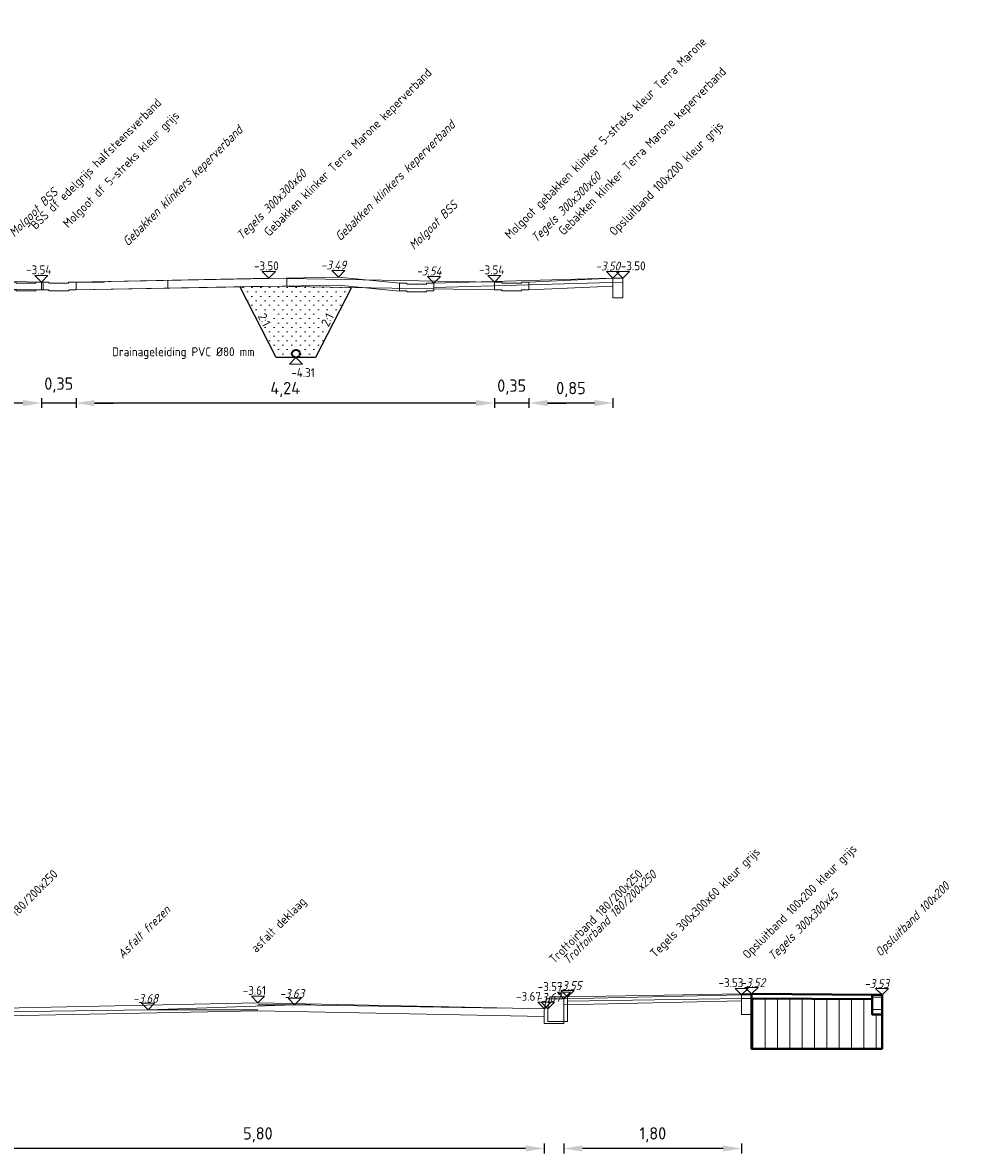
# Model space of a CAD drawing. Header units: metres. Extents: x 162359 to 162848, y 502589 to 502892.
# Tile 26 of 49: x 162827 to 162836, y 502697 to 502708. Entities that reach past the tile are written whole.
import ezdxf

# ---------------------------------------------------------------- set-up
doc = ezdxf.new("R2010")
doc.units = ezdxf.units.M
doc.linetypes.add('DGN2', pattern=[10.152526, 5.076263, -5.076263])
for name, color, linetype, lineweight in [('DD-LIJNDIKTE25', 7, 'Continuous', 13), ('N-BH-GW-GROND_ZAND_CUNETZAND-WERK-A', 7, 'Continuous', 40), ('N-WB-TEKST18', 7, 'Continuous', 13), ('N-WE-GW-GROND_ZAND_DRAINEERZAND-AD-200', 7, 'Continuous', 18), ('N-WE-GW-OPHOGING-WERK-A-50', 92, 'Continuous', 18), ('V-BH-VH-KANTOPSLUITING_TROTTOIRBAND-SD', 6, 'Continuous', 30), ('V-WB-VERHARDING-MATERIAALGRENS', 6, 'DGN2', 0), ('X-XX-AL-DETAIL1-GD', 7, 'Continuous', 25), ('X-XX-AL-M', 7, 'Continuous', 18), ('X-XX-AL-T18', 10, 'Continuous', 18)]:
    doc.layers.add(name, color=color, linetype=linetype, lineweight=lineweight)
doc.styles.add('ISO', font='isocp3.shx', dxfattribs={"height": 0.36})
doc.styles.add('NLCS-ISO-M50-T18', font='NLCS-ISO.ttf', dxfattribs={"height": 0.09})
doc.styles.add('StyleNLCS-ISO', font='NLCS-ISO.ttf')
doc.dimstyles.new('NLCS-T25-PIJL', dxfattribs={"dimscale": 20, "dimtxt": 0.0025, "dimasz": 0.00375, "dimexe": 0.001, "dimexo": 0.001, "dimgap": 0.00125, "dimtad": 1, "dimzin": 3, "dimtxsty": 'StyleNLCS-ISO', "dimsah": 1, "dimcen": 0, "dimadec": 0, "dimazin": 3, "dimtfac": 1, "dimtmove": 2, "dimatfit": 3, "dimfxl": 0.001, "dimfxlon": 1, "dimtolj": 1, "dimtzin": 0, "dimarcsym": 0})

# ---------------------------------------------------------------- blocks, each defined once
blk = doc.blocks.new('*D280')
at = {"layer": 'X-XX-AL-M', "color": 0, "lineweight": -2, "transparency": 16777216}
for p, q in [((162826.606, 502704.641), (162826.419, 502704.641)), ((162826.794, 502704.691), (162826.794, 502704.591)), ((162827.144, 502704.641), (162826.794, 502704.641)), ((162827.144, 502704.691), (162827.144, 502704.591)), ((162827.331, 502704.641), (162827.519, 502704.641))]:
    blk.add_line(p, q, dxfattribs=at)
at = {"layer": 'X-XX-AL-M', "color": 0, "transparency": 16777216}
for points in [[(162826.606, 502704.672), (162826.606, 502704.61), (162826.794, 502704.641)], [(162827.331, 502704.672), (162827.331, 502704.61), (162827.144, 502704.641)]]:
    blk.add_solid(points, dxfattribs=at)
at = {"layer": 'X-XX-AL-M', "color": 7, "transparency": 16777216, "insert": (162826.969, 502704.823), "char_height": 0.125, "attachment_point": 5, "style": 'StyleNLCS-ISO'}
blk.add_mtext('\\A1;0,35', dxfattribs=at)
blk = doc.blocks.new('*D281')
at = {"layer": 'X-XX-AL-M', "color": 0, "lineweight": -2, "transparency": 16777216}
for p, q in [((162827.144, 502704.691), (162827.144, 502704.591)), ((162831.195, 502704.641), (162827.331, 502704.641)), ((162831.382, 502704.691), (162831.382, 502704.591))]:
    blk.add_line(p, q, dxfattribs=at)
at = {"layer": 'X-XX-AL-M', "color": 0, "transparency": 16777216}
for points in [[(162827.331, 502704.672), (162827.331, 502704.61), (162827.144, 502704.641)], [(162831.195, 502704.672), (162831.195, 502704.61), (162831.382, 502704.641)]]:
    blk.add_solid(points, dxfattribs=at)
at = {"layer": 'X-XX-AL-M', "color": 7, "transparency": 16777216, "insert": (162829.263, 502704.778), "char_height": 0.125, "attachment_point": 5, "style": 'StyleNLCS-ISO'}
blk.add_mtext('\\A1;4,24', dxfattribs=at)
blk = doc.blocks.new('*D282')
at = {"layer": 'X-XX-AL-M', "color": 0, "lineweight": -2, "transparency": 16777216}
for p, q in [((162831.195, 502704.641), (162831.007, 502704.641)), ((162831.382, 502704.691), (162831.382, 502704.591)), ((162831.732, 502704.641), (162831.382, 502704.641)), ((162831.732, 502704.691), (162831.732, 502704.591)), ((162831.92, 502704.641), (162832.107, 502704.641))]:
    blk.add_line(p, q, dxfattribs=at)
at = {"layer": 'X-XX-AL-M', "color": 0, "transparency": 16777216}
for points in [[(162831.195, 502704.672), (162831.195, 502704.61), (162831.382, 502704.641)], [(162831.92, 502704.672), (162831.92, 502704.61), (162831.732, 502704.641)]]:
    blk.add_solid(points, dxfattribs=at)
at = {"layer": 'X-XX-AL-M', "color": 7, "transparency": 16777216, "insert": (162831.557, 502704.803), "char_height": 0.125, "attachment_point": 5, "style": 'StyleNLCS-ISO'}
blk.add_mtext('\\A1;0,35', dxfattribs=at)
blk = doc.blocks.new('*D283')
at = {"layer": 'X-XX-AL-M', "color": 0, "lineweight": -2, "transparency": 16777216}
for p, q in [((162831.732, 502704.691), (162831.732, 502704.591)), ((162832.395, 502704.641), (162831.92, 502704.641)), ((162832.583, 502704.691), (162832.583, 502704.591))]:
    blk.add_line(p, q, dxfattribs=at)
at = {"layer": 'X-XX-AL-M', "color": 0, "transparency": 16777216}
for points in [[(162831.92, 502704.672), (162831.92, 502704.61), (162831.732, 502704.641)], [(162832.395, 502704.672), (162832.395, 502704.61), (162832.583, 502704.641)]]:
    blk.add_solid(points, dxfattribs=at)
at = {"layer": 'X-XX-AL-M', "color": 7, "transparency": 16777216, "insert": (162832.157, 502704.778), "char_height": 0.125, "attachment_point": 5, "style": 'StyleNLCS-ISO'}
blk.add_mtext('\\A1;0,85', dxfattribs=at)
blk = doc.blocks.new('*D174')
at = {"layer": 'X-XX-AL-M', "color": 0, "lineweight": -2, "transparency": 16777216}
for p, q in [((162826.086, 502697.144), (162826.086, 502697.044)), ((162831.886, 502697.144), (162831.886, 502697.044)), ((162831.698, 502697.094), (162826.274, 502697.094))]:
    blk.add_line(p, q, dxfattribs=at)
at = {"layer": 'X-XX-AL-M', "color": 0, "transparency": 16777216}
for points in [[(162826.274, 502697.125), (162826.274, 502697.063), (162826.086, 502697.094)], [(162831.698, 502697.125), (162831.698, 502697.063), (162831.886, 502697.094)]]:
    blk.add_solid(points, dxfattribs=at)
at = {"layer": 'X-XX-AL-M', "color": 7, "transparency": 16777216, "insert": (162828.986, 502697.232), "char_height": 0.125, "attachment_point": 5, "style": 'StyleNLCS-ISO'}
blk.add_mtext('\\A1;5,80', dxfattribs=at)
blk = doc.blocks.new('*D175')
at = {"layer": 'X-XX-AL-M', "color": 0, "lineweight": -2, "transparency": 16777216}
for p, q in [((162832.086, 502697.144), (162832.086, 502697.044)), ((162833.886, 502697.144), (162833.886, 502697.044)), ((162833.698, 502697.094), (162832.273, 502697.094))]:
    blk.add_line(p, q, dxfattribs=at)
at = {"layer": 'X-XX-AL-M', "color": 0, "transparency": 16777216}
for points in [[(162832.273, 502697.125), (162832.273, 502697.063), (162832.086, 502697.094)], [(162833.698, 502697.125), (162833.698, 502697.063), (162833.886, 502697.094)]]:
    blk.add_solid(points, dxfattribs=at)
at = {"layer": 'X-XX-AL-M', "color": 7, "transparency": 16777216, "insert": (162832.986, 502697.232), "char_height": 0.125, "attachment_point": 5, "style": 'StyleNLCS-ISO'}
blk.add_mtext('\\A1;1,80', dxfattribs=at)

msp = doc.modelspace()

# ---------------------------------------------------------------- hatches: boundary and pattern name
at = {"layer": 'N-WE-GW-GROND_ZAND_DRAINEERZAND-AD-200'}
h = msp.add_hatch(dxfattribs=at)
h.set_pattern_fill('AGW-GROND_ZAND_DRAINZAND-SOD', color=256, scale=0.05, pattern_type=2)
h.set_pattern_definition([(45, (16.74663, -0.261325), (-0.044901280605, 0.044901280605), [0, -0.0635])])
h.paths.add_polyline_path([(162829.933, 502705.811), (162829.097, 502705.826), (162828.804, 502705.82), (162829.171, 502705.101), (162829.371, 502705.101), (162829.571, 502705.101)])
at = {"layer": 'N-WE-GW-OPHOGING-WERK-A-50'}
h = msp.add_hatch(dxfattribs=at)
h.set_pattern_fill('AGW-WERK_ONTGRAVEN-SO', color=256, scale=0.025, angle=45, pattern_type=2)
h.set_pattern_definition([(180, (0, 0), (-1e-17, -0.125), [])])
h.paths.add_polyline_path([(162835.209, 502698.649), (162835.309, 502698.649), (162835.309, 502698.449), (162835.209, 502698.449)])
h = msp.add_hatch(dxfattribs=at)
h.set_pattern_fill('AGW-WERK_ONTGRAVEN-SO', color=256, scale=0.025, angle=315, pattern_type=2)
h.set_pattern_definition([(90, (0, 0), (-0.125, 5e-12), [])])
h.paths.add_polyline_path([(162835.209, 502698.449), (162835.309, 502698.449), (162835.309, 502698.103), (162833.986, 502698.103), (162833.986, 502698.614), (162835.209, 502698.604)])

# ---------------------------------------------------------------- linework, layer by layer
at = {"layer": 'DD-LIJNDIKTE25'}
for p, q in [((162822.49, 502705.966), (162826.794, 502705.866)), ((162822.493, 502705.886), (162826.794, 502705.786)), ((162831.732, 502705.866), (162832.583, 502705.906)), ((162831.732, 502705.786), (162832.583, 502705.826)), ((162832.086, 502698.609), (162833.886, 502698.649)), ((162832.086, 502698.549), (162833.886, 502698.589))]:
    msp.add_line(p, q, dxfattribs=at)
at = {"layer": 'DD-LIJNDIKTE25', "flags": 128}
for points in [[(162826.794, 502705.786), (162826.794, 502705.866), (162826.869, 502705.866), (162826.869, 502705.856), (162827.069, 502705.856), (162827.069, 502705.866), (162827.144, 502705.866), (162827.144, 502705.786), (162827.07, 502705.786), (162827.07, 502705.776), (162826.87, 502705.776), (162826.87, 502705.786), (162826.794, 502705.786)], [(162827.144, 502705.866), (162829.097, 502705.906), (162831.382, 502705.866)], [(162831.382, 502705.786), (162831.382, 502705.866), (162831.457, 502705.866), (162831.457, 502705.856), (162831.657, 502705.856), (162831.657, 502705.866), (162831.732, 502705.866), (162831.732, 502705.786), (162831.658, 502705.786), (162831.658, 502705.776), (162831.458, 502705.776), (162831.458, 502705.786), (162831.382, 502705.786)], [(162832.583, 502705.706), (162832.683, 502705.706), (162832.683, 502705.906), (162832.583, 502705.906), (162832.583, 502705.706)], [(162827.144, 502705.786), (162829.097, 502705.826), (162831.381, 502705.786)], [(162833.886, 502698.449), (162833.986, 502698.449), (162833.986, 502698.649), (162833.886, 502698.649), (162833.886, 502698.449)], [(162826.083, 502698.509), (162828.986, 502698.569), (162831.889, 502698.509)], [(162831.886, 502698.489), (162831.906, 502698.609), (162832.086, 502698.609), (162832.086, 502698.359), (162831.886, 502698.359), (162831.886, 502698.489)], [(162826.086, 502698.429), (162828.986, 502698.489), (162831.886, 502698.429)]]:
    msp.add_lwpolyline(points, dxfattribs=at)
at = {"layer": 'N-BH-GW-GROND_ZAND_CUNETZAND-WERK-A'}
for p in [(162833.986, 502698.449), (162835.309, 502698.103)]:
    msp.add_line(p, (162833.986, 502698.103), dxfattribs=at)
at = {"layer": 'N-BH-GW-GROND_ZAND_CUNETZAND-WERK-A', "flags": 128}
for points in [[(162835.209, 502698.649), (162835.209, 502698.604), (162833.986, 502698.614), (162833.986, 502698.649), (162833.994, 502698.659), (162835.209, 502698.649)], [(162835.209, 502698.649), (162835.309, 502698.649), (162835.309, 502698.449), (162835.209, 502698.449), (162835.209, 502698.649)], [(162835.209, 502698.604), (162835.209, 502698.449), (162835.309, 502698.449), (162835.309, 502698.103), (162833.986, 502698.103), (162833.986, 502698.614)]]:
    msp.add_lwpolyline(points, dxfattribs=at)
at = {"layer": 'N-WB-TEKST18', "flags": 128}
for points in [[(162829.097, 502705.906), (162829.163, 502705.972), (162829.031, 502705.972), (162829.097, 502705.906)], [(162832.683, 502705.906), (162832.749, 502705.972), (162832.616, 502705.972), (162832.683, 502705.906)], [(162826.794, 502705.866), (162826.86, 502705.932), (162826.728, 502705.932), (162826.794, 502705.866)], [(162831.382, 502705.866), (162831.448, 502705.932), (162831.316, 502705.932), (162831.382, 502705.866)], [(162829.371, 502705.101), (162829.437, 502705.035), (162829.305, 502705.035), (162829.371, 502705.101)], [(162828.986, 502698.569), (162829.052, 502698.635), (162828.92, 502698.635), (162828.986, 502698.569)], [(162832.086, 502698.609), (162832.152, 502698.675), (162832.02, 502698.675), (162832.086, 502698.609)], [(162833.886, 502698.649), (162833.952, 502698.715), (162833.82, 502698.715), (162833.886, 502698.649)], [(162831.889, 502698.509), (162831.955, 502698.575), (162831.823, 502698.575), (162831.889, 502698.509)]]:
    msp.add_lwpolyline(points, dxfattribs=at)
at = {"layer": 'V-BH-VH-KANTOPSLUITING_TROTTOIRBAND-SD', "linetype": 'DGN2', "lineweight": 0}
for p, q in [((162827.144, 502705.866), (162827.432, 502705.866)), ((162828.074, 502705.883), (162828.074, 502705.803)), ((162829.278, 502705.903), (162829.278, 502705.826)), ((162830.769, 502705.856), (162832.683, 502705.909)), ((162830.77, 502705.811), (162832.683, 502705.864)), ((162832.123, 502698.629), (162833.886, 502698.659)), ((162833.886, 502698.659), (162833.986, 502698.659)), ((162833.986, 502698.659), (162835.209, 502698.649)), ((162828.986, 502698.549), (162829.523, 502698.549)), ((162832.123, 502698.584), (162833.886, 502698.614)), ((162833.886, 502698.614), (162833.986, 502698.614)), ((162833.986, 502698.614), (162835.209, 502698.604)), ((162828.986, 502698.499), (162827.874, 502698.499))]:
    msp.add_line(p, q, dxfattribs=at)
at = {"layer": 'V-BH-VH-KANTOPSLUITING_TROTTOIRBAND-SD', "linetype": 'DGN2', "lineweight": 0, "flags": 128}
for points in [[(162826.462, 502705.786), (162826.462, 502705.866), (162826.537, 502705.866), (162826.537, 502705.856), (162826.737, 502705.856), (162826.737, 502705.866), (162826.812, 502705.866), (162826.812, 502705.786), (162826.738, 502705.786), (162826.738, 502705.776), (162826.538, 502705.776), (162826.538, 502705.786), (162826.462, 502705.786)], [(162830.419, 502705.856), (162829.802, 502705.916), (162827.144, 502705.866)], [(162830.419, 502705.776), (162830.419, 502705.856), (162830.494, 502705.856), (162830.494, 502705.846), (162830.694, 502705.846), (162830.694, 502705.856), (162830.769, 502705.856), (162830.769, 502705.776), (162830.695, 502705.776), (162830.695, 502705.766), (162830.495, 502705.766), (162830.495, 502705.776), (162830.419, 502705.776)], [(162830.419, 502705.775), (162829.799, 502705.836), (162827.145, 502705.786)], [(162831.923, 502698.509), (162831.943, 502698.629), (162832.123, 502698.629), (162832.123, 502698.379), (162831.923, 502698.379), (162831.923, 502698.509)], [(162835.209, 502698.449), (162835.309, 502698.449), (162835.309, 502698.649), (162835.209, 502698.649), (162835.209, 502698.449)], [(162826.403, 502698.479), (162827.874, 502698.499), (162829.358, 502698.549), (162831.923, 502698.509)]]:
    msp.add_lwpolyline(points, dxfattribs=at)
at = {"layer": 'V-WB-VERHARDING-MATERIAALGRENS', "flags": 128}
for points in [[(162829.802, 502705.916), (162829.868, 502705.982), (162829.736, 502705.982), (162829.802, 502705.916)], [(162832.583, 502705.906), (162832.649, 502705.972), (162832.516, 502705.972), (162832.583, 502705.906)], [(162830.769, 502705.856), (162830.835, 502705.922), (162830.703, 502705.922), (162830.769, 502705.856)], [(162832.123, 502698.629), (162832.189, 502698.695), (162832.057, 502698.695), (162832.123, 502698.629)], [(162833.986, 502698.659), (162834.052, 502698.725), (162833.92, 502698.725), (162833.986, 502698.659)], [(162835.309, 502698.649), (162835.375, 502698.715), (162835.243, 502698.715), (162835.309, 502698.649)], [(162827.874, 502698.499), (162827.94, 502698.565), (162827.808, 502698.565), (162827.874, 502698.499)], [(162829.358, 502698.549), (162829.424, 502698.615), (162829.292, 502698.615), (162829.358, 502698.549)], [(162831.923, 502698.509), (162831.989, 502698.575), (162831.857, 502698.575), (162831.923, 502698.509)]]:
    msp.add_lwpolyline(points, dxfattribs=at)
at = {"layer": 'X-XX-AL-DETAIL1-GD', "flags": 128}
msp.add_lwpolyline([(162829.933, 502705.811), (162829.571, 502705.101), (162829.171, 502705.101), (162828.804, 502705.82)], dxfattribs=at)
at = {"layer": 'X-XX-AL-DETAIL1-GD', "color": 3, "lineweight": 35}
msp.add_circle((162829.371, 502705.141), 0.04, dxfattribs=at)

# ---------------------------------------------------------------- texts
at = {"layer": 'N-WB-TEKST18', "char_height": 0.09, "attachment_point": 7, "rotation": 45, "line_spacing_factor": 0.601667, "style": 'ISO'}
for s, insert in [('{\\C256;Molgoot gebakken klinker 5-streks kleur Terra Marone}', (162831.56, 502706.276)), ('{\\C256;Gebakken klinker Terra Marone keperverband}', (162829.121, 502706.304)), ('{\\C256;Gebakken klinker Terra Marone keperverband}', (162832.102, 502706.315)), ('{\\C256;BSS df edelgrijs halfsteensverband}', (162826.756, 502706.373)), ('{\\C256;Molgoot df 5-streks kleur grijs}', (162827.083, 502706.389)), ('{\\C256;Opsluitband 100x200 kleur grijs}', (162832.617, 502706.309)), ('{\\C256;Opsluitband 100x200 kleur grijs}', (162833.968, 502698.988)), ('\\pxt19;{\\C256;Tegels 300x300x60 kleur grijs}', (162833.031, 502699.001)), ('{\\C256;Trottoirband 180/200x250}', (162826.064, 502698.96)), ('{\\C256;Trottoirband 180/200x250}', (162831.989, 502698.96)), ('{\\C256;asfalt deklaag}', (162828.989, 502699.051))]:
    msp.add_mtext(s, dxfattribs=dict(at, insert=insert))
at = {"layer": 'N-WB-TEKST18', "linetype": 'Continuous', "char_height": 0.09, "line_spacing_factor": 0.8, "style": 'ISO'}
for s, insert, attachment_point, rotation in [('{\\Fisocp|c0;\\C256;-3.50}', (162829.197, 502706.075), 3, 360), ('{\\Fisocp|c0;\\C256;-3.50}', (162832.913, 502706.075), 3, 360), ('{\\Fisocp|c0;\\C256;-3.54}', (162826.894, 502706.035), 3, 360), ('{\\Fisocp|c0;\\C256;-3.54}', (162831.482, 502706.035), 3, 360), ('{\\Fisocp|c0;-4.31}', (162829.562, 502704.904), 9, 0), ('{\\Fisocp|c0;\\C256;-3.57}', (162832.072, 502698.778), 3, 360), ('{\\Fisocp|c0;\\C256;-3.53}', (162833.904, 502698.818), 3, 360), ('{\\Fisocp|c0;\\C256;-3.61}', (162829.068, 502698.739), 3, 360), ('{\\Fisocp|c0;\\C256;-3.67}', (162831.853, 502698.679), 3, 360)]:
    msp.add_mtext(s, dxfattribs=dict(at, insert=insert, attachment_point=attachment_point, rotation=rotation))
at = {"layer": 'N-WB-TEKST18', "insert": (162827.509, 502705.088), "char_height": 0.09, "attachment_point": 7, "line_spacing_factor": 0.601667, "style": 'ISO'}
msp.add_mtext('Drainageleiding PVC %%C80 mm ', dxfattribs=at)
at = {"layer": 'V-WB-VERHARDING-MATERIAALGRENS', "char_height": 0.09, "attachment_point": 7, "line_spacing_factor": 0.8, "style": 'ISO'}
for s, insert, rotation in [('{\\Fisocp|c0;\\Q15;\\C256;Gebakken klinkers keperverband}', (162829.84, 502706.257), 45), ('{\\Fisocp|c0;\\Q15;\\C256;Gebakken klinkers keperverband}', (162827.688, 502706.205), 45), ('{\\Fisocp|c0;\\Q15;\\C256;Tegels 300x300x60}', (162828.842, 502706.267), 45), ('{\\Fisocp|c0;\\Q15;\\C256;Tegels 300x300x60}', (162831.825, 502706.242), 45), ('{\\Fisocp|c0;\\Q15;\\C256;Molgoot BSS}', (162826.537, 502706.296), 45), ('{\\Fisocp|c0;\\Q15;\\C256;Molgoot BSS}', (162830.588, 502706.167), 45), ('{\\Fisocp|c0;\\Q15;\\C256;-3.49}', (162829.624, 502705.993), 360), ('{\\Fisocp|c0;\\Q15;\\C256;-3.50}', (162832.405, 502705.983), 360), ('{\\Fisocp|c0;\\Q15;\\C256;-3.54}', (162830.591, 502705.933), 360), ('{\\Fisocp|c0;\\Q15;\\C256;Trottoirband 180/200x250}', (162832.128, 502698.95), 45), ('{\\Fisocp|c0;\\Q15;\\C256;Opsluitband 100x200}', (162835.31, 502699.01), 45), ('{\\Fisocp|c0;\\Q15;\\C256;Tegels 300x300x45}', (162834.225, 502698.971), 45), ('{\\Fisocp|c0;\\Q15;\\C256;Asfalt frezen}', (162827.617, 502699.01), 45), ('{\\Fisocp|c0;\\Q15;\\C256;-3.55}', (162832.01, 502698.698), 360), ('{\\Fisocp|c0;\\Q15;\\C256;-3.52}', (162833.873, 502698.728), 360), ('{\\Fisocp|c0;\\Q15;\\C256;-3.53}', (162835.128, 502698.718), 360), ('{\\Fisocp|c0;\\Q15;\\C256;-3.68}', (162827.72, 502698.568), 360), ('{\\Fisocp|c0;\\Q15;\\C256;-3.63}', (162829.204, 502698.618), 360), ('{\\Fisocp|c0;\\Q15;\\C256;-3.67}', (162831.805, 502698.578), 360)]:
    msp.add_mtext(s, dxfattribs=dict(at, insert=insert, rotation=rotation))
at = {"layer": 'X-XX-AL-T18', "char_height": 0.09, "style": 'NLCS-ISO-M50-T18'}
for insert, attachment_point, rotation in [((162829.062, 502705.562), 1, 297.0012), ((162829.68, 502705.562), 3, 62.9988)]:
    msp.add_mtext_dynamic_manual_height_columns('2:1', width=0.25933, gutter_width=0.45, heights=[0], dxfattribs=dict(at, insert=insert, attachment_point=attachment_point, rotation=rotation))

# ---------------------------------------------------------------- dimensions: what is measured, and where the dimension line sits
at = {"layer": 'X-XX-AL-M'}
for base, p1, p2, picture, middle in [((162826.794, 502704.641), (162827.144, 502705.058), (162826.794, 502705.058), '*D280', (162826.969, 502704.823)), ((162831.382, 502704.641), (162831.732, 502704.724), (162831.382, 502704.724), '*D282', (162831.557, 502704.803))]:
    dim = msp.add_linear_dim(base=base, p1=p1, p2=p2, angle=360, dimstyle='NLCS-T25-PIJL', override={"dimscale": 1, "dimtxt": 0.125, "dimasz": 0.1875, "dimexe": 0.05, "dimgap": 0.0625, "dimclrt": 7, "dimfxl": 0.05, "dimfrac": 1}, dxfattribs=at)
    dim.commit()
    dim.dimension.update_dxf_attribs({"geometry": picture, "text_midpoint": middle, "dimtype": 160})
for base, p1, p2, angle, picture, middle in [((162827.144, 502704.641), (162831.382, 502704.793), (162827.144, 502704.873), 360, '*D281', (162829.263, 502704.778)), ((162831.732, 502704.641), (162832.583, 502704.838), (162831.732, 502704.878), 360, '*D283', (162832.157, 502704.778)), ((162832.086, 502697.094), (162833.886, 502697.415), (162832.086, 502697.325), 0, '*D175', (162832.986, 502697.232)), ((162826.086, 502697.094), (162831.886, 502697.262), (162826.086, 502697.262), 360, '*D174', (162828.986, 502697.232))]:
    dim = msp.add_linear_dim(base=base, p1=p1, p2=p2, angle=angle, dimstyle='NLCS-T25-PIJL', override={"dimscale": 1, "dimtxt": 0.125, "dimasz": 0.1875, "dimexe": 0.05, "dimgap": 0.0625, "dimtad": 1, "dimjust": 0, "dimtih": 0, "dimtoh": 0, "dimlfac": 1, "dimtxsty": 'StyleNLCS-ISO', "dimsah": 1, "dimcen": 0, "dimse1": 0, "dimse2": 0, "dimclrt": 7, "dimtol": 0, "dimtfac": 1, "dimtofl": 1, "dimatfit": 3, "dimfxl": 0.05, "dimfxlon": 1, "dimfrac": 1}, dxfattribs=at)
    dim.commit()
    dim.dimension.update_dxf_attribs({"geometry": picture, "text_midpoint": middle})

doc.saveas('drawing.dxf')
